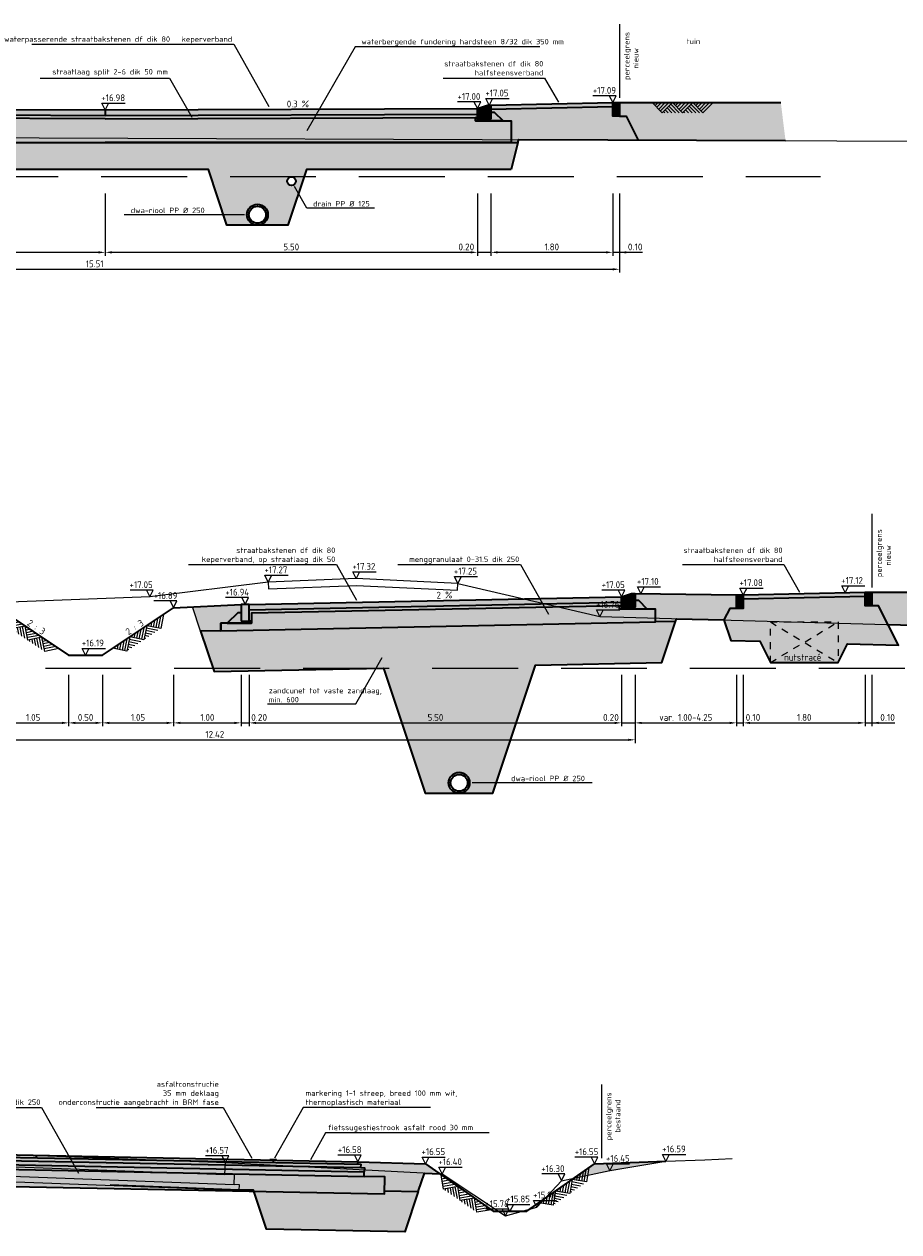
# Model space of a CAD drawing. Header units: metres. Extents: x 174255 to 175175, y 462028 to 462911.
# Tile 105 of 256: x 175034 to 175047, y 462222 to 462240. Entities that reach past the tile are written whole.
import ezdxf

# ---------------------------------------------------------------- set-up
doc = ezdxf.new("R2010")
doc.units = ezdxf.units.M
for name, pattern in [('AFBREEKLIJN', [10, 7, -1.5, 0, -1.5]), ('HIDDEN2', [4.7625, 3.175, -1.5875]), ('NLCS-HIDDEN', [4, 2, -2])]:
    doc.linetypes.add(name, pattern=pattern)
doc.layers.get('Defpoints').update_dxf_attribs({"color": 6})
doc.layers.add('B-XX-AL-VERWIJZING_DOORSNEDE-GD', color=8, linetype='Continuous')
doc.layers.add('B-XX-AL-VERWIJZING_DOORSNEDE-KL-TRACE-GD', color=8, linetype='NLCS-HIDDEN')
for name, color, linetype, lineweight in [('B-XX-AL-VERWIJZING_DOORSNEDE-T20', 8, 'Continuous', 20), ('N-XX-AL-M', 10, 'Continuous', 20), ('N-XX-AL-VERWIJZING-DOORSNEDE-ARCERING-AD', 10, 'Continuous', 13), ('N-XX-AL-VERWIJZING-DOORSNEDE-ARCERING-VD', 254, 'Continuous', 13), ('N-XX-AL-VERWIJZING_DOORSNEDE-GD', 7, 'Continuous', 35), ('N-XX-AL-VERWIJZING_DOORSNEDE-T20', 7, 'Continuous', 18), ('N-XX-AL-VERWIJZING_DOORSNEDE_PERCEELGRENS-GD', 1, 'Continuous', 25)]:
    doc.layers.add(name, color=color, linetype=linetype, lineweight=lineweight)
doc.styles.add('NLCS-ISO-M50-T20', font='NLCS-ISO.ttf', dxfattribs={"height": 0.1})
doc.styles.add('Standaard50', font='isocpeur.ttf', dxfattribs={"height": 0.1})
doc.dimstyles.new('M50T20', dxfattribs={"dimtxt": 0.1, "dimasz": 0.1, "dimexe": 0.05, "dimexo": 0.1, "dimgap": 0.03, "dimtad": 1, "dimzin": 0, "dimdsep": 46, "dimtxsty": 'NLCS-ISO-M50-T20', "dimcen": 0, "dimclrd": 256, "dimclre": 256, "dimclrt": 256, "dimadec": 0, "dimazin": 0, "dimtfac": 1, "dimtix": 1, "dimtofl": 0, "dimtmove": 0, "dimatfit": 0, "dimfxl": 1, "dimtolj": 1, "dimtzin": 0, "dimlwd": -1, "dimlwe": -1, "dimarcsym": 0})

# ---------------------------------------------------------------- blocks, each defined once
blk = doc.blocks.new('mv-arcering')
for p, q in [((0.029, 0), (0.015, -0.015)), ((0.073, 0), (0.037, -0.037)), ((0.117, 0), (0.059, -0.059)), ((0.162, 0), (0.081, -0.081)), ((0.206, 0), (0.103, -0.103)), ((0.279, 0), (0.265, -0.015)), ((0.323, 0), (0.287, -0.037)), ((0.367, 0), (0.309, -0.059)), ((0.412, 0), (0.331, -0.081)), ((0.456, 0), (0.353, -0.103)), ((0.529, 0), (0.515, -0.015)), ((0.573, 0), (0.537, -0.037)), ((0.617, 0), (0.559, -0.059)), ((0.662, 0), (0.581, -0.081)), ((0.706, 0), (0.603, -0.103)), ((0.154, -0.125), (0.14, -0.11)), ((0.198, -0.125), (0.162, -0.088)), ((0.242, -0.125), (0.184, -0.066)), ((0.287, -0.125), (0.206, -0.044)), ((0.331, -0.125), (0.228, -0.022)), ((0.404, -0.125), (0.39, -0.11)), ((0.448, -0.125), (0.412, -0.088)), ((0.492, -0.125), (0.434, -0.066)), ((0.537, -0.125), (0.456, -0.044)), ((0.581, -0.125), (0.478, -0.022))]:
    blk.add_line(p, q)
for points in [[(0.25, 0), (0.125, -0.125), (0, 0)], [(0.5, 0), (0.375, -0.125), (0.25, 0)], [(0.75, 0), (0.625, -0.125), (0.5, 0)]]:
    blk.add_lwpolyline(points)
blk = doc.blocks.new('*D26')
at = {"layer": 'Defpoints', "color": 0, "transparency": 16777216}
for p in [(175033.623, 462230.607), (175034.673, 462230.607), (175034.673, 462229.797)]:
    blk.add_point(p, dxfattribs=at)
at = {"layer": 'N-XX-AL-M', "transparency": 16777216}
for p, q in [((175033.623, 462230.507), (175033.623, 462229.747)), ((175034.673, 462230.507), (175034.673, 462229.747)), ((175033.723, 462229.797), (175034.573, 462229.797))]:
    blk.add_line(p, q, dxfattribs=at)
for points in [[(175033.723, 462229.813), (175033.723, 462229.78), (175033.623, 462229.797)], [(175034.573, 462229.813), (175034.573, 462229.78), (175034.673, 462229.797)]]:
    blk.add_solid(points, dxfattribs=at)
at = {"layer": 'N-XX-AL-M', "transparency": 16777216, "insert": (175034.148, 462229.877), "char_height": 0.1, "attachment_point": 5, "style": 'NLCS-ISO-M50-T20'}
blk.add_mtext('\\A1;1.05', dxfattribs=at)
blk = doc.blocks.new('*D27')
at = {"layer": 'Defpoints', "color": 0, "transparency": 16777216}
for p in [(175034.673, 462230.607), (175035.173, 462230.607), (175035.173, 462229.797)]:
    blk.add_point(p, dxfattribs=at)
at = {"layer": 'N-XX-AL-M', "transparency": 16777216}
for p, q in [((175034.673, 462230.507), (175034.673, 462229.747)), ((175035.173, 462230.507), (175035.173, 462229.747)), ((175034.773, 462229.797), (175035.073, 462229.797))]:
    blk.add_line(p, q, dxfattribs=at)
for points in [[(175034.773, 462229.813), (175034.773, 462229.78), (175034.673, 462229.797)], [(175035.073, 462229.813), (175035.073, 462229.78), (175035.173, 462229.797)]]:
    blk.add_solid(points, dxfattribs=at)
at = {"layer": 'N-XX-AL-M', "transparency": 16777216, "insert": (175034.923, 462229.877), "char_height": 0.1, "attachment_point": 5, "style": 'NLCS-ISO-M50-T20'}
blk.add_mtext('\\A1;0.50', dxfattribs=at)
blk = doc.blocks.new('*D28')
at = {"layer": 'Defpoints', "color": 0, "transparency": 16777216}
for p in [(175035.173, 462230.607), (175036.223, 462230.607), (175036.223, 462229.797)]:
    blk.add_point(p, dxfattribs=at)
at = {"layer": 'N-XX-AL-M', "transparency": 16777216}
for p, q in [((175035.173, 462230.507), (175035.173, 462229.747)), ((175036.223, 462230.507), (175036.223, 462229.747)), ((175035.273, 462229.797), (175036.123, 462229.797))]:
    blk.add_line(p, q, dxfattribs=at)
for points in [[(175035.273, 462229.813), (175035.273, 462229.78), (175035.173, 462229.797)], [(175036.123, 462229.813), (175036.123, 462229.78), (175036.223, 462229.797)]]:
    blk.add_solid(points, dxfattribs=at)
at = {"layer": 'N-XX-AL-M', "transparency": 16777216, "insert": (175035.698, 462229.877), "char_height": 0.1, "attachment_point": 5, "style": 'NLCS-ISO-M50-T20'}
blk.add_mtext('\\A1;1.05', dxfattribs=at)
blk = doc.blocks.new('*D29')
at = {"layer": 'Defpoints', "color": 0, "transparency": 16777216}
for p in [(175036.223, 462230.607), (175037.223, 462230.607), (175037.223, 462229.797)]:
    blk.add_point(p, dxfattribs=at)
at = {"layer": 'N-XX-AL-M', "transparency": 16777216}
for p, q in [((175036.223, 462230.507), (175036.223, 462229.747)), ((175037.223, 462230.507), (175037.223, 462229.747)), ((175036.323, 462229.797), (175037.123, 462229.797))]:
    blk.add_line(p, q, dxfattribs=at)
for points in [[(175036.323, 462229.813), (175036.323, 462229.78), (175036.223, 462229.797)], [(175037.123, 462229.813), (175037.123, 462229.78), (175037.223, 462229.797)]]:
    blk.add_solid(points, dxfattribs=at)
at = {"layer": 'N-XX-AL-M', "transparency": 16777216, "insert": (175036.723, 462229.877), "char_height": 0.1, "attachment_point": 5, "style": 'NLCS-ISO-M50-T20'}
blk.add_mtext('\\A1;1.00', dxfattribs=at)
blk = doc.blocks.new('*D30')
at = {"layer": 'Defpoints', "color": 0, "transparency": 16777216}
for p in [(175037.343, 462230.607), (175042.843, 462230.607), (175042.843, 462229.797)]:
    blk.add_point(p, dxfattribs=at)
at = {"layer": 'N-XX-AL-M', "transparency": 16777216}
for p, q in [((175037.343, 462230.507), (175037.343, 462229.747)), ((175042.843, 462230.507), (175042.843, 462229.747)), ((175037.443, 462229.797), (175042.743, 462229.797))]:
    blk.add_line(p, q, dxfattribs=at)
for points in [[(175037.443, 462229.813), (175037.443, 462229.78), (175037.343, 462229.797)], [(175042.743, 462229.813), (175042.743, 462229.78), (175042.843, 462229.797)]]:
    blk.add_solid(points, dxfattribs=at)
at = {"layer": 'N-XX-AL-M', "transparency": 16777216, "insert": (175040.093, 462229.877), "char_height": 0.1, "attachment_point": 5, "style": 'NLCS-ISO-M50-T20'}
blk.add_mtext('\\A1;5.50', dxfattribs=at)
blk = doc.blocks.new('*D33')
at = {"layer": 'Defpoints', "color": 0, "transparency": 16777216}
for p in [(175030.623, 462230.607), (175043.043, 462230.607), (175043.043, 462229.547)]:
    blk.add_point(p, dxfattribs=at)
at = {"layer": 'N-XX-AL-M', "transparency": 16777216}
for p, q in [((175030.623, 462230.507), (175030.623, 462229.497)), ((175043.043, 462230.507), (175043.043, 462229.497)), ((175030.723, 462229.547), (175042.943, 462229.547))]:
    blk.add_line(p, q, dxfattribs=at)
for points in [[(175030.723, 462229.563), (175030.723, 462229.53), (175030.623, 462229.547)], [(175042.943, 462229.563), (175042.943, 462229.53), (175043.043, 462229.547)]]:
    blk.add_solid(points, dxfattribs=at)
at = {"layer": 'N-XX-AL-M', "transparency": 16777216, "insert": (175036.833, 462229.627), "char_height": 0.1, "attachment_point": 5, "style": 'NLCS-ISO-M50-T20'}
blk.add_mtext('\\A1;12.42', dxfattribs=at)
blk = doc.blocks.new('*D46')
at = {"layer": 'Defpoints', "color": 0, "transparency": 16777216}
for p in [(175030.713, 462237.715), (175035.213, 462237.715), (175035.213, 462236.745)]:
    blk.add_point(p, dxfattribs=at)
at = {"layer": 'N-XX-AL-M', "transparency": 16777216}
for p, q in [((175030.713, 462237.615), (175030.713, 462236.695)), ((175035.213, 462237.615), (175035.213, 462236.695)), ((175030.813, 462236.745), (175035.113, 462236.745))]:
    blk.add_line(p, q, dxfattribs=at)
for points in [[(175030.813, 462236.761), (175030.813, 462236.728), (175030.713, 462236.745)], [(175035.113, 462236.761), (175035.113, 462236.728), (175035.213, 462236.745)]]:
    blk.add_solid(points, dxfattribs=at)
at = {"layer": 'N-XX-AL-M', "transparency": 16777216, "insert": (175032.963, 462236.825), "char_height": 0.1, "attachment_point": 5, "style": 'NLCS-ISO-M50-T20'}
blk.add_mtext('\\A1;4.50', dxfattribs=at)
blk = doc.blocks.new('*D47')
at = {"layer": 'Defpoints', "color": 0, "transparency": 16777216}
for p in [(175035.213, 462237.715), (175040.713, 462237.715), (175040.713, 462236.745)]:
    blk.add_point(p, dxfattribs=at)
at = {"layer": 'N-XX-AL-M', "transparency": 16777216}
for p, q in [((175035.213, 462237.615), (175035.213, 462236.695)), ((175040.713, 462237.615), (175040.713, 462236.695)), ((175035.313, 462236.745), (175040.613, 462236.745))]:
    blk.add_line(p, q, dxfattribs=at)
for points in [[(175035.313, 462236.761), (175035.313, 462236.728), (175035.213, 462236.745)], [(175040.613, 462236.761), (175040.613, 462236.728), (175040.713, 462236.745)]]:
    blk.add_solid(points, dxfattribs=at)
at = {"layer": 'N-XX-AL-M', "transparency": 16777216, "insert": (175037.963, 462236.825), "char_height": 0.1, "attachment_point": 5, "style": 'NLCS-ISO-M50-T20'}
blk.add_mtext('\\A1;5.50', dxfattribs=at)
blk = doc.blocks.new('*D48')
at = {"layer": 'Defpoints', "color": 0, "transparency": 16777216}
for p in [(175040.913, 462237.715), (175042.713, 462237.715), (175042.713, 462236.745)]:
    blk.add_point(p, dxfattribs=at)
at = {"layer": 'N-XX-AL-M', "transparency": 16777216}
for p, q in [((175040.913, 462237.615), (175040.913, 462236.695)), ((175042.713, 462237.615), (175042.713, 462236.695)), ((175041.013, 462236.745), (175042.613, 462236.745))]:
    blk.add_line(p, q, dxfattribs=at)
for points in [[(175041.013, 462236.761), (175041.013, 462236.728), (175040.913, 462236.745)], [(175042.613, 462236.761), (175042.613, 462236.728), (175042.713, 462236.745)]]:
    blk.add_solid(points, dxfattribs=at)
at = {"layer": 'N-XX-AL-M', "transparency": 16777216, "insert": (175041.813, 462236.825), "char_height": 0.1, "attachment_point": 5, "style": 'NLCS-ISO-M50-T20'}
blk.add_mtext('\\A1;1.80', dxfattribs=at)
blk = doc.blocks.new('*D49')
at = {"layer": 'Defpoints', "color": 0, "transparency": 16777216}
for p in [(175027.303, 462237.715), (175042.813, 462237.715), (175042.813, 462236.495)]:
    blk.add_point(p, dxfattribs=at)
at = {"layer": 'N-XX-AL-M', "transparency": 16777216}
for p, q in [((175027.303, 462237.615), (175027.303, 462236.445)), ((175042.813, 462237.615), (175042.813, 462236.445)), ((175027.403, 462236.495), (175042.713, 462236.495))]:
    blk.add_line(p, q, dxfattribs=at)
for points in [[(175027.403, 462236.511), (175027.403, 462236.478), (175027.303, 462236.495)], [(175042.713, 462236.511), (175042.713, 462236.478), (175042.813, 462236.495)]]:
    blk.add_solid(points, dxfattribs=at)
at = {"layer": 'N-XX-AL-M', "transparency": 16777216, "insert": (175035.058, 462236.575), "char_height": 0.1, "attachment_point": 5, "style": 'NLCS-ISO-M50-T20'}
blk.add_mtext('\\A1;15.51', dxfattribs=at)
blk = doc.blocks.new('*D102')
at = {"layer": 'Defpoints', "color": 0, "transparency": 16777216}
for p in [(175043.043, 462230.607), (175044.543, 462230.607), (175044.543, 462229.797)]:
    blk.add_point(p, dxfattribs=at)
at = {"layer": 'N-XX-AL-M', "transparency": 16777216}
for p, q in [((175043.043, 462230.507), (175043.043, 462229.747)), ((175044.543, 462230.507), (175044.543, 462229.747)), ((175043.143, 462229.797), (175044.443, 462229.797))]:
    blk.add_line(p, q, dxfattribs=at)
for points in [[(175043.143, 462229.813), (175043.143, 462229.78), (175043.043, 462229.797)], [(175044.443, 462229.813), (175044.443, 462229.78), (175044.543, 462229.797)]]:
    blk.add_solid(points, dxfattribs=at)
at = {"layer": 'N-XX-AL-M', "transparency": 16777216, "insert": (175043.793, 462229.877), "char_height": 0.1, "width": 0.91989, "attachment_point": 5, "style": 'NLCS-ISO-M50-T20'}
blk.add_mtext('\\A1;var. 1.00-4.25', dxfattribs=at)
blk = doc.blocks.new('*D103')
at = {"layer": 'Defpoints', "color": 0, "transparency": 16777216}
for p in [(175044.643, 462230.607), (175046.443, 462230.607), (175046.443, 462229.797)]:
    blk.add_point(p, dxfattribs=at)
at = {"layer": 'N-XX-AL-M', "transparency": 16777216}
for p, q in [((175044.643, 462230.507), (175044.643, 462229.747)), ((175046.443, 462230.507), (175046.443, 462229.747)), ((175044.743, 462229.797), (175046.343, 462229.797))]:
    blk.add_line(p, q, dxfattribs=at)
for points in [[(175044.743, 462229.813), (175044.743, 462229.78), (175044.643, 462229.797)], [(175046.343, 462229.813), (175046.343, 462229.78), (175046.443, 462229.797)]]:
    blk.add_solid(points, dxfattribs=at)
at = {"layer": 'N-XX-AL-M', "transparency": 16777216, "insert": (175045.543, 462229.877), "char_height": 0.1, "attachment_point": 5, "style": 'NLCS-ISO-M50-T20'}
blk.add_mtext('\\A1;1.80', dxfattribs=at)

msp = doc.modelspace()

# ---------------------------------------------------------------- hatches: boundary and pattern name
at = {"layer": 'N-XX-AL-VERWIJZING-DOORSNEDE-ARCERING-VD'}
h = msp.add_hatch(color=256, dxfattribs=at)
h.dxf.hatch_style = 1
h.paths.add_polyline_path([(175040.713, 462238.867), (175040.863, 462238.917), (175040.913, 462238.917), (175040.913, 462238.717), (175040.713, 462238.717)])
h = msp.add_hatch(color=252, dxfattribs=at)
h.dxf.hatch_style = 1
h.paths.add_polyline_path([(175042.713, 462238.957), (175040.913, 462238.917), (175040.913, 462238.857), (175042.713, 462238.897)])
h = msp.add_hatch(color=121, dxfattribs=at)
h.dxf.hatch_style = 1
h.paths.add_polyline_path([(175042.713, 462238.897), (175040.913, 462238.857), (175040.913, 462238.817), (175040.963, 462238.817), (175041.093, 462238.687), (175041.213, 462238.687), (175041.213, 462238.367), (175041.313, 462238.367), (175041.324, 462238.409), (175043.09, 462238.403), (175042.913, 462238.757), (175042.813, 462238.757), (175042.713, 462238.757)])
h = msp.add_hatch(color=256, dxfattribs=at)
h.dxf.hatch_style = 1
h.paths.add_polyline_path([(175042.813, 462238.957), (175042.713, 462238.957), (175042.713, 462238.757), (175042.813, 462238.757)])
h = msp.add_hatch(color=115, dxfattribs=at)
h.dxf.hatch_style = 1
h.paths.add_polyline_path([(175045.197, 462238.957), (175042.813, 462238.957), (175042.813, 462238.757), (175042.913, 462238.757), (175043.09, 462238.403), (175045.267, 462238.394)])
h = msp.add_hatch(color=41, dxfattribs=at)
h.dxf.hatch_style = 1
h.paths.add_polyline_path([(175035.213, 462238.717), (175030.743, 462238.736), (175030.743, 462238.687), (175030.213, 462238.687), (175030.213, 462238.367), (175035.213, 462238.367)], flags=17)
h = msp.add_hatch(color=141, dxfattribs=at)
h.dxf.hatch_style = 1
h.paths.add_polyline_path([(175035.213, 462238.847), (175030.713, 462238.867), (175030.713, 462238.787), (175035.213, 462238.767)])
h = msp.add_hatch(color=121, dxfattribs=at)
h.dxf.hatch_style = 1
h.paths.add_polyline_path([(175040.713, 462238.787), (175035.213, 462238.767), (175030.713, 462238.787), (175030.713, 462238.717), (175030.743, 462238.717), (175030.743, 462238.736), (175035.213, 462238.717), (175040.683, 462238.736), (175040.713, 462238.736)])
h = msp.add_hatch(color=59, dxfattribs=at)
h.dxf.hatch_style = 1
h.paths.add_polyline_path([(175040.713, 462238.867), (175035.213, 462238.847), (175035.213, 462238.767), (175040.713, 462238.787)])
h = msp.add_hatch(color=41, dxfattribs=at)
h.dxf.hatch_style = 1
h.paths.add_polyline_path([(175041.213, 462238.687), (175040.683, 462238.687), (175040.683, 462238.736), (175035.213, 462238.717), (175035.213, 462238.367), (175041.213, 462238.367)], flags=17)
h = msp.add_hatch(color=252, dxfattribs=at)
h.dxf.hatch_style = 1
h.paths.add_polyline_path([(175040.963, 462238.817), (175040.913, 462238.817), (175040.913, 462238.717), (175040.713, 462238.717), (175040.713, 462238.736), (175040.683, 462238.736), (175040.683, 462238.687), (175041.093, 462238.687)])
h = msp.add_hatch(color=121, dxfattribs=at)
h.dxf.hatch_style = 1
h.paths.add_polyline_path([(175041.313, 462238.367), (175030.113, 462238.367), (175030.004, 462238.149), (175030.065, 462237.967), (175036.739, 462237.967), (175037.013, 462237.145), (175037.463, 462237.145, -0.414214), (175037.308, 462237.3, -1), (175037.618, 462237.3, -0.414214), (175037.463, 462237.145), (175037.913, 462237.145), (175038.187, 462237.967), (175041.213, 462237.967)])
h.paths.add_polyline_path([(175038.029, 462237.795, -1), (175037.904, 462237.795, -1)], flags=16)
h = msp.add_hatch(color=59, dxfattribs=at)
h.dxf.hatch_style = 1
h.paths.add_polyline_path([(175042.843, 462231.577), (175042.843, 462231.657), (175037.343, 462231.547), (175037.343, 462231.467)])
h = msp.add_hatch(color=121, dxfattribs=at)
h.dxf.hatch_style = 1
h.paths.add_polyline_path([(175042.813, 462231.526), (175042.843, 462231.526), (175042.843, 462231.577), (175037.343, 462231.467), (175037.343, 462231.297), (175037.373, 462231.297), (175037.373, 462231.417)])
h = msp.add_hatch(color=252, dxfattribs=at)
h.dxf.hatch_style = 1
h.paths.add_polyline_path([(175043.093, 462231.607), (175043.043, 462231.607), (175043.043, 462231.507), (175042.843, 462231.507), (175042.843, 462231.526), (175042.813, 462231.526), (175042.813, 462231.477), (175043.223, 462231.477)])
h = msp.add_hatch(color=256, dxfattribs=at)
h.dxf.hatch_style = 1
h.paths.add_polyline_path([(175042.843, 462231.657), (175042.993, 462231.707), (175043.043, 462231.707), (175043.043, 462231.507), (175042.843, 462231.507)])
h = msp.add_hatch(color=115, dxfattribs=at)
h.dxf.hatch_style = 1
h.paths.add_polyline_path([(175044.443, 462231.487), (175044.543, 462231.487), (175044.543, 462231.687), (175043.043, 462231.707), (175043.043, 462231.607), (175043.093, 462231.607), (175043.223, 462231.477), (175043.343, 462231.477), (175043.343, 462231.287), (175043.643, 462231.293), (175043.657, 462231.335), (175044.357, 462231.316)])
h = msp.add_hatch(color=121, dxfattribs=at)
h.dxf.hatch_style = 1
h.paths.add_polyline_path([(175046.643, 462231.527), (175046.543, 462231.527), (175046.443, 462231.527), (175046.443, 462231.667), (175044.643, 462231.627), (175044.643, 462231.487), (175044.543, 462231.487), (175044.443, 462231.487), (175044.357, 462231.316), (175044.389, 462231.221), (175044.458, 462231.013), (175044.886, 462231.001), (175045.043, 462230.687), (175046.043, 462230.687), (175046.182, 462230.965), (175046.934, 462230.944)])
h = msp.add_hatch(color=256, dxfattribs=at)
h.dxf.hatch_style = 1
h.paths.add_polyline_path([(175044.643, 462231.687), (175044.543, 462231.687), (175044.543, 462231.487), (175044.643, 462231.487)])
h = msp.add_hatch(color=252, dxfattribs=at)
h.dxf.hatch_style = 1
h.paths.add_polyline_path([(175046.443, 462231.727), (175044.643, 462231.687), (175044.643, 462231.627), (175046.443, 462231.667)])
h = msp.add_hatch(color=256, dxfattribs=at)
h.dxf.hatch_style = 1
h.paths.add_polyline_path([(175046.543, 462231.727), (175046.443, 462231.727), (175046.443, 462231.527), (175046.543, 462231.527)])
h = msp.add_hatch(color=115, dxfattribs=at)
h.dxf.hatch_style = 1
h.paths.add_polyline_path([(175048.481, 462231.727), (175046.543, 462231.727), (175046.543, 462231.527), (175046.643, 462231.527), (175046.782, 462231.249), (175048.684, 462231.196)])
h = msp.add_hatch(color=115, dxfattribs=at)
h.dxf.hatch_style = 1
h.paths.add_polyline_path([(175037.223, 462231.547), (175036.503, 462231.511), (175036.623, 462231.152), (175036.923, 462231.158), (175036.923, 462231.267), (175037.018, 462231.267), (175037.173, 462231.422), (175037.223, 462231.422)])
h = msp.add_hatch(color=41, dxfattribs=at)
h.dxf.hatch_style = 1
h.paths.add_polyline_path([(175043.343, 462231.477), (175042.813, 462231.477), (175042.813, 462231.526), (175037.373, 462231.417), (175037.373, 462231.267), (175037.018, 462231.267), (175036.923, 462231.267), (175036.923, 462231.158), (175043.343, 462231.287)])
h = msp.add_hatch(color=252, dxfattribs=at)
h.dxf.hatch_style = 1
h.paths.add_polyline_path([(175037.223, 462231.422), (175037.173, 462231.422), (175037.018, 462231.267), (175037.373, 462231.267), (175037.373, 462231.297), (175037.343, 462231.297), (175037.223, 462231.297)])
h = msp.add_hatch(color=256, dxfattribs=at)
h.dxf.hatch_style = 1
h.paths.add_polyline_path([(175037.343, 462231.547), (175037.223, 462231.547), (175037.223, 462231.297), (175037.343, 462231.297)])
h = msp.add_hatch(color=121, dxfattribs=at)
h.dxf.hatch_style = 1
edge = h.paths.add_edge_path()
edge.add_line((175041.574, 462230.651), (175043.441, 462230.688))
edge.add_line((175043.441, 462230.688), (175043.643, 462231.293))
edge.add_line((175043.643, 462231.293), (175043.343, 462231.287))
edge.add_line((175043.343, 462231.287), (175036.923, 462231.158))
edge.add_line((175036.923, 462231.158), (175036.623, 462231.152))
edge.add_line((175036.623, 462231.152), (175036.822, 462230.556))
edge.add_line((175036.822, 462230.556), (175039.326, 462230.606))
edge.add_line((175039.326, 462230.606), (175039.943, 462228.757))
edge.add_line((175039.943, 462228.757), (175040.443, 462228.757))
edge.add_arc((175040.443, 462228.912), 0.155, 180, 270, ccw=False)
edge.add_arc((175040.443, 462228.912), 0.155, 0, 180, ccw=False)
edge.add_arc((175040.443, 462228.912), 0.155, -90, 0, ccw=False)
edge.add_line((175040.443, 462228.757), (175040.943, 462228.757))
edge.add_line((175040.943, 462228.757), (175041.574, 462230.651))
h = msp.add_hatch(color=11, dxfattribs=at)
h.dxf.hatch_style = 1
h.paths.add_polyline_path([(175034.194, 462223.411), (175032.945, 462223.436), (175032.945, 462223.401), (175034.194, 462223.376)])
h = msp.add_hatch(color=253, dxfattribs=at)
h.dxf.hatch_style = 1
h.paths.add_polyline_path([(175038.994, 462223.28), (175032.965, 462223.4), (175032.964, 462223.235), (175032.964, 462223.22), (175039.04, 462223.099), (175039.043, 462223.229), (175038.993, 462223.23)])
h = msp.add_hatch(color=252, dxfattribs=at)
h.dxf.hatch_style = 1
h.paths.add_polyline_path([(175034.194, 462223.411), (175034.194, 462223.376), (175037.694, 462223.306), (175037.694, 462223.341)])
h = msp.add_hatch(color=41, dxfattribs=at)
h.dxf.hatch_style = 1
h.paths.add_polyline_path([(175039.344, 462223.093), (175039.04, 462223.099), (175032.964, 462223.22), (175032.964, 462223.235), (175032.344, 462223.248), (175032.339, 462222.983), (175039.339, 462222.843)])
h = msp.add_hatch(color=11, dxfattribs=at)
h.dxf.hatch_style = 1
h.paths.add_polyline_path([(175037.694, 462223.341), (175037.694, 462223.306), (175038.944, 462223.281), (175038.945, 462223.316)])
h = msp.add_hatch(color=115, dxfattribs=at)
h.dxf.hatch_style = 1
h.paths.add_polyline_path([(175039.93, 462223.15), (175040.156, 462223.138), (175039.945, 462223.286), (175038.945, 462223.316), (175038.944, 462223.281), (175038.994, 462223.28), (175038.993, 462223.23), (175039.043, 462223.229), (175039.04, 462223.099), (175039.344, 462223.093), (175039.34, 462222.888), (175039.84, 462222.878)])
h = msp.add_hatch(color=115, dxfattribs=at)
h.dxf.hatch_style = 1
h.paths.add_polyline_path([(175043.499, 462223.326), (175042.445, 462223.286), (175042.144, 462223.075)])
h = msp.add_hatch(color=121, dxfattribs=at)
h.dxf.hatch_style = 1
h.paths.add_polyline_path([(175039.84, 462222.878), (175039.34, 462222.888), (175039.339, 462222.843), (175037.411, 462222.881), (175037.597, 462222.322), (175039.641, 462222.282)])

# ---------------------------------------------------------------- linework, layer by layer
at = {"flags": 128}
msp.add_lwpolyline([(175036.623, 462231.152), (175036.503, 462231.511)], dxfattribs=at)
at = {"layer": 'B-XX-AL-VERWIJZING_DOORSNEDE-GD', "linetype": 'HIDDEN2', "ltscale": 0.4}
for p, q in [((175025.628, 462237.867), (175045.786, 462237.867)), ((175024.804, 462230.607), (175049.557, 462230.607))]:
    msp.add_line(p, q, dxfattribs=at)
at = {"layer": 'B-XX-AL-VERWIJZING_DOORSNEDE-GD'}
for points in [[(175009.303, 462238.487), (175031.613, 462238.447), (175057.813, 462238.347)], [(175037.623, 462231.877), (175035.873, 462231.657), (175030.823, 462231.467), (175019.873, 462231.267)], [(175040.423, 462231.857), (175042.523, 462231.367), (175050.823, 462231.137)]]:
    msp.add_lwpolyline(points, dxfattribs=at)
msp.add_lwpolyline([(175037.627, 462231.777), (175038.922, 462231.827), (175040.418, 462231.757), (175040.423, 462231.857), (175038.923, 462231.927), (175037.623, 462231.877)], close=True, dxfattribs=at)
at = {"layer": 'B-XX-AL-VERWIJZING_DOORSNEDE-GD', "flags": 128}
for points in [[(175026.493, 462223.446), (175028.03, 462223.446), (175028.654, 462222.966), (175029.334, 462222.966), (175029.722, 462223.506), (175031.344, 462223.516), (175036.989, 462223.306), (175040.194, 462223.136), (175041.129, 462222.516), (175041.591, 462222.646), (175041.957, 462223.036), (175042.669, 462223.186), (175043.499, 462223.326), (175044.073, 462223.347), (175044.48, 462223.363)], [(175031.344, 462223.516), (175031.341, 462223.336), (175036.983, 462223.126), (175036.989, 462223.306)], [(175031.199, 462223.201), (175031.119, 462223.204), (175031.118, 462223.124), (175037.194, 462222.898), (175037.197, 462222.978), (175037.117, 462222.981)], [(175031.341, 462223.336), (175031.201, 462223.341), (175031.199, 462223.201), (175037.117, 462222.981), (175037.123, 462223.121), (175036.983, 462223.126)]]:
    msp.add_lwpolyline(points, dxfattribs=at)
at = {"layer": 'B-XX-AL-VERWIJZING_DOORSNEDE-KL-TRACE-GD', "ltscale": 0.05, "flags": 128}
msp.add_lwpolyline([(175046.043, 462230.687), (175045.043, 462230.687), (175045.043, 462231.287), (175046.043, 462231.287)], close=True, dxfattribs=at)
for points in [[(175045.043, 462231.287), (175046.043, 462230.687)], [(175045.043, 462230.687), (175046.043, 462231.287)]]:
    msp.add_lwpolyline(points, dxfattribs=at)
at = {"layer": 'B-XX-AL-VERWIJZING_DOORSNEDE-T20'}
for points in [[(175037.673, 462231.977), (175037.623, 462231.877), (175037.573, 462231.977), (175037.916, 462231.977)], [(175038.973, 462232.027), (175038.923, 462231.927), (175038.873, 462232.027), (175039.216, 462232.027)], [(175040.473, 462231.957), (175040.423, 462231.857), (175040.373, 462231.957), (175040.716, 462231.957)], [(175035.823, 462231.757), (175035.873, 462231.657), (175035.923, 462231.757), (175035.58, 462231.757)], [(175042.573, 462231.467), (175042.523, 462231.367), (175042.473, 462231.467), (175042.816, 462231.467)], [(175036.939, 462223.406), (175036.989, 462223.306), (175037.039, 462223.406), (175036.696, 462223.406)], [(175043.549, 462223.426), (175043.499, 462223.326), (175043.449, 462223.426), (175043.792, 462223.426)], [(175040.244, 462223.236), (175040.194, 462223.136), (175040.144, 462223.236), (175040.487, 462223.236)], [(175042.719, 462223.286), (175042.669, 462223.186), (175042.619, 462223.286), (175042.962, 462223.286)], [(175041.907, 462223.136), (175041.957, 462223.036), (175042.007, 462223.136), (175041.665, 462223.136)], [(175041.641, 462222.746), (175041.591, 462222.646), (175041.541, 462222.746), (175041.884, 462222.746)], [(175041.079, 462222.616), (175041.129, 462222.516), (175041.179, 462222.616), (175040.836, 462222.616)]]:
    msp.add_lwpolyline(points, dxfattribs=at)
at = {"layer": 'N-XX-AL-M'}
for p, q in [((175040.713, 462236.745), (175040.913, 462236.745)), ((175042.713, 462236.745), (175043.151, 462236.745)), ((175037.223, 462229.797), (175037.343, 462229.797)), ((175042.843, 462229.797), (175043.043, 462229.797)), ((175044.543, 462229.797), (175044.643, 462229.797)), ((175046.443, 462229.797), (175046.881, 462229.797))]:
    msp.add_line(p, q, dxfattribs=at)
at = {"layer": 'N-XX-AL-M', "flags": 128}
msp.add_lwpolyline([(175046.543, 462230.505), (175046.543, 462229.747)], dxfattribs=at)
at = {"layer": 'N-XX-AL-M'}
for points in [[(175042.913, 462236.728), (175042.913, 462236.761), (175042.813, 462236.745)], [(175046.643, 462229.78), (175046.643, 462229.813), (175046.543, 462229.797)]]:
    msp.add_solid(points, dxfattribs=at)
at = {"layer": 'N-XX-AL-VERWIJZING_DOORSNEDE-GD'}
for p, q in [((175040.913, 462238.917), (175042.713, 462238.957)), ((175040.913, 462238.857), (175042.713, 462238.897)), ((175030.713, 462238.867), (175035.213, 462238.847)), ((175030.713, 462238.787), (175035.213, 462238.767)), ((175035.213, 462238.847), (175040.713, 462238.867)), ((175035.213, 462238.847), (175035.213, 462238.767)), ((175035.213, 462238.767), (175040.713, 462238.787)), ((175037.343, 462231.547), (175042.843, 462231.657)), ((175037.343, 462231.467), (175042.843, 462231.577))]:
    msp.add_line(p, q, dxfattribs=at)
msp.add_lwpolyline([(175040.913, 462238.917), (175040.913, 462238.717), (175040.713, 462238.717), (175040.713, 462238.867), (175040.863, 462238.917)], close=True, dxfattribs=at)
for points in [[(175042.813, 462238.957), (175042.813, 462238.757), (175042.713, 462238.757), (175042.713, 462238.957), (175042.813, 462238.957)], [(175042.813, 462238.957), (175045.197, 462238.957)], [(175035.213, 462238.717), (175030.743, 462238.736), (175030.743, 462238.687), (175030.213, 462238.687), (175030.213, 462238.367), (175035.213, 462238.367)], [(175035.213, 462238.717), (175040.683, 462238.736), (175040.683, 462238.687), (175041.213, 462238.687), (175041.213, 462238.367), (175035.213, 462238.367)], [(175041.213, 462237.967), (175038.187, 462237.967), (175037.913, 462237.145), (175037.013, 462237.145), (175036.739, 462237.967), (175030.065, 462237.967), (175030.004, 462238.149), (175030.113, 462238.367), (175041.313, 462238.367), (175041.213, 462237.967)], [(175044.643, 462231.687), (175044.643, 462231.487), (175044.543, 462231.487), (175044.543, 462231.687), (175044.643, 462231.687)], [(175046.543, 462231.727), (175046.543, 462231.527), (175046.443, 462231.527), (175046.443, 462231.727), (175046.543, 462231.727)], [(175032.945, 462223.436), (175038.945, 462223.316)], [(175032.945, 462223.401), (175038.994, 462223.28)], [(175034.194, 462223.411), (175034.194, 462223.376)], [(175032.964, 462223.22), (175032.964, 462223.235), (175032.344, 462223.248), (175032.339, 462222.983), (175039.339, 462222.843), (175039.344, 462223.093), (175039.04, 462223.099)], [(175032.964, 462223.29), (175039.042, 462223.169)], [(175032.964, 462223.22), (175039.04, 462223.099)], [(175032.965, 462223.35), (175038.993, 462223.23)], [(175038.945, 462223.316), (175039.945, 462223.286), (175040.945, 462222.586), (175041.445, 462222.586), (175042.445, 462223.286), (175043.499, 462223.326)], [(175038.993, 462223.23), (175038.994, 462223.28)], [(175039.34, 462222.888), (175039.84, 462222.878), (175039.641, 462222.282), (175037.597, 462222.322), (175037.405, 462222.898), (175037.194, 462222.898), (175035.285, 462222.969)]]:
    msp.add_lwpolyline(points, dxfattribs=at)
at = {"layer": 'N-XX-AL-VERWIJZING_DOORSNEDE-GD', "flags": 128}
for points in [[(175040.913, 462238.817), (175040.963, 462238.817), (175041.093, 462238.687), (175040.683, 462238.687), (175040.683, 462238.736), (175040.713, 462238.736)], [(175042.813, 462238.757), (175042.913, 462238.757), (175043.09, 462238.403)], [(175041.313, 462238.367), (175041.324, 462238.409), (175045.267, 462238.394)], [(175043.043, 462231.607), (175043.093, 462231.607), (175043.223, 462231.477), (175042.813, 462231.477), (175042.813, 462231.526), (175042.843, 462231.526)], [(175043.043, 462231.707), (175044.543, 462231.687)], [(175044.643, 462231.687), (175046.443, 462231.727)], [(175044.643, 462231.627), (175046.443, 462231.667)], [(175046.543, 462231.727), (175048.612, 462231.727)], [(175033.623, 462231.497), (175034.673, 462230.797), (175035.173, 462230.797), (175036.223, 462231.497)], [(175036.223, 462231.497), (175037.223, 462231.547)], [(175037.223, 462231.422), (175037.173, 462231.422), (175037.018, 462231.267), (175037.373, 462231.267), (175037.373, 462231.297), (175037.343, 462231.297)], [(175044.543, 462231.487), (175044.443, 462231.487), (175044.357, 462231.316), (175044.458, 462231.013), (175044.886, 462231.001), (175045.043, 462230.687), (175046.043, 462230.687), (175046.182, 462230.965), (175046.934, 462230.944), (175046.643, 462231.527), (175046.543, 462231.527)], [(175036.923, 462231.158), (175036.623, 462231.152), (175036.822, 462230.556), (175039.326, 462230.606), (175039.943, 462228.757), (175040.943, 462228.757), (175041.574, 462230.651), (175043.441, 462230.688), (175043.643, 462231.293), (175043.343, 462231.287)], [(175036.923, 462231.158), (175036.923, 462231.267)], [(175043.643, 462231.293), (175043.657, 462231.335), (175044.357, 462231.316)], [(175046.782, 462231.249), (175048.776, 462231.193)], [(175037.645, 462223.352), (175037.745, 462223.35)], [(175037.694, 462223.341), (175037.694, 462223.306)], [(175038.945, 462223.316), (175038.944, 462223.281)], [(175038.993, 462223.23), (175039.043, 462223.229), (175039.042, 462223.169)], [(175039.04, 462223.099), (175039.042, 462223.169)], [(175039.84, 462222.878), (175039.93, 462223.15), (175040.156, 462223.138)]]:
    msp.add_lwpolyline(points, dxfattribs=at)
for points in [[(175043.043, 462231.707), (175043.043, 462231.507), (175042.843, 462231.507), (175042.843, 462231.657), (175042.993, 462231.707)], [(175036.923, 462231.158), (175043.343, 462231.287), (175043.343, 462231.477), (175042.813, 462231.477), (175042.813, 462231.526), (175037.373, 462231.417), (175037.373, 462231.267), (175036.923, 462231.267)], [(175037.223, 462231.297), (175037.343, 462231.297), (175037.343, 462231.547), (175037.223, 462231.547)]]:
    msp.add_lwpolyline(points, close=True, dxfattribs=at)
at = {"layer": 'N-XX-AL-VERWIJZING_DOORSNEDE-GD'}
for centre, radius in [((175037.967, 462237.795), 0.0625), ((175037.463, 462237.3), 0.155), ((175037.463, 462237.3), 0.125), ((175040.443, 462228.912), 0.155), ((175040.443, 462228.912), 0.125)]:
    msp.add_circle(centre, radius, dxfattribs=at)
at = {"layer": 'N-XX-AL-VERWIJZING_DOORSNEDE-T20'}
for points in [[(175034.127, 462239.82), (175037.112, 462239.82), (175037.632, 462238.898)], [(175041.635, 462239.78), (175038.909, 462239.78), (175038.194, 462238.537)], [(175034.253, 462239.319), (175036.164, 462239.319), (175036.491, 462238.741)], [(175040.209, 462239.319), (175041.707, 462239.319), (175041.91, 462238.96)], [(175035.263, 462238.947), (175035.213, 462238.847), (175035.163, 462238.947), (175035.506, 462238.947)], [(175040.663, 462238.967), (175040.713, 462238.867), (175040.763, 462238.967), (175040.42, 462238.967)], [(175040.938, 462239.017), (175040.888, 462238.917), (175040.838, 462239.017), (175041.181, 462239.017)], [(175042.663, 462239.057), (175042.713, 462238.957), (175042.763, 462239.057), (175042.42, 462239.057)], [(175039.193, 462237.398), (175038.191, 462237.398), (175038.01, 462237.719)], [(175037.27, 462237.3), (175035.492, 462237.3)], [(175036.442, 462232.135), (175038.63, 462232.135), (175038.929, 462231.607)], [(175039.539, 462232.135), (175041.349, 462232.135), (175041.763, 462231.401)], [(175043.744, 462232.135), (175045.242, 462232.135), (175045.472, 462231.727)], [(175042.793, 462231.757), (175042.843, 462231.657), (175042.893, 462231.757), (175042.55, 462231.757)], [(175043.178, 462231.806), (175043.128, 462231.706), (175043.078, 462231.806), (175043.421, 462231.806)], [(175044.693, 462231.787), (175044.643, 462231.687), (175044.593, 462231.787), (175044.936, 462231.787)], [(175046.197, 462231.82), (175046.147, 462231.72), (175046.097, 462231.82), (175046.44, 462231.82)], [(175036.173, 462231.597), (175036.223, 462231.497), (175036.273, 462231.597), (175035.93, 462231.597)], [(175037.233, 462231.647), (175037.283, 462231.547), (175037.333, 462231.647), (175036.99, 462231.647)], [(175034.973, 462230.897), (175034.923, 462230.797), (175034.873, 462230.897), (175035.216, 462230.897)], [(175037.61, 462230.076), (175038.919, 462230.076), (175039.307, 462230.763)], [(175042.41, 462228.912), (175040.634, 462228.912)], [(175032.463, 462224.117), (175034.273, 462224.117), (175034.82, 462223.149)], [(175035.082, 462224.117), (175036.955, 462224.117), (175037.379, 462223.368)], [(175040.021, 462224.117), (175038.141, 462224.117), (175037.717, 462223.367)], [(175040.887, 462223.743), (175038.47, 462223.743), (175038.246, 462223.346)], [(175038.895, 462223.416), (175038.945, 462223.316), (175038.995, 462223.416), (175038.652, 462223.416)], [(175039.995, 462223.386), (175039.945, 462223.286), (175039.895, 462223.386), (175040.238, 462223.386)], [(175042.395, 462223.386), (175042.445, 462223.286), (175042.495, 462223.386), (175042.152, 462223.386)], [(175041.245, 462222.686), (175041.195, 462222.586), (175041.145, 462222.686), (175041.488, 462222.686)]]:
    msp.add_lwpolyline(points, dxfattribs=at)
at = {"layer": 'N-XX-AL-VERWIJZING_DOORSNEDE_PERCEELGRENS-GD', "linetype": 'AFBREEKLIJN', "lineweight": -3, "ltscale": 0.5}
for p, q in [((175042.813, 462240.114), (175042.813, 462239.028)), ((175046.543, 462232.884), (175046.543, 462231.798)), ((175042.545, 462224.457), (175042.545, 462223.371))]:
    msp.add_line(p, q, dxfattribs=at)

# ---------------------------------------------------------------- block references
at = {"layer": 'N-XX-AL-VERWIJZING-DOORSNEDE-ARCERING-AD', "xscale": 1.2, "yscale": 1.2, "zscale": 1.2}
msp.add_blockref('mv-arcering', (175043.296, 462238.957), dxfattribs=at)
for p, rotation in [((175035.327, 462230.899), 33.69006751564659), ((175033.779, 462231.393), 326.3099324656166), ((175041.624, 462222.711), 34.99202018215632), ((175040.178, 462223.123), 325.0079797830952)]:
    msp.add_blockref('mv-arcering', p, dxfattribs=dict(at, rotation=rotation))

# ---------------------------------------------------------------- texts
at = {"layer": 'B-XX-AL-VERWIJZING_DOORSNEDE-T20', "style": 'NLCS-ISO-M50-T20'}
for s, p in [('+17.32', (175038.866, 462232.057)), ('+17.27', (175037.566, 462232.007)), ('+17.25', (175040.366, 462231.987)), ('+17.05', (175035.573, 462231.787)), ('+16.76', (175042.466, 462231.497)), ('+16.59', (175043.443, 462223.456)), ('+16.57', (175036.69, 462223.436)), ('+16.45', (175042.613, 462223.316)), ('+16.40', (175040.138, 462223.266)), ('+16.30', (175041.658, 462223.166)), ('+15.91', (175041.535, 462222.776)), ('+15.78', (175040.83, 462222.646))]:
    msp.add_text(s, height=0.1, rotation=359.9944, dxfattribs=at).set_placement(p)
at = {"layer": 'B-XX-AL-VERWIJZING_DOORSNEDE-T20', "insert": (175045.247, 462230.716), "char_height": 0.1, "width": 0.6455, "attachment_point": 7, "style": 'NLCS-ISO-M50-T20'}
msp.add_mtext('\\A1;nutstracé', dxfattribs=at)
at = {"layer": 'N-XX-AL-M', "char_height": 0.1, "width": 0.23888, "attachment_point": 5, "style": 'Standaard50'}
for s, insert in [('\\A1;0.20', (175040.55, 462236.825)), ('\\A1;0.10', (175043.045, 462236.825)), ('\\A1;0.20', (175037.488, 462229.877)), ('\\A1;0.20', (175042.687, 462229.877)), ('\\A1;0.10', (175044.786, 462229.877)), ('\\A1;0.10', (175046.775, 462229.877))]:
    msp.add_mtext(s, dxfattribs=dict(at, insert=insert))
at = {"layer": 'N-XX-AL-VERWIJZING_DOORSNEDE-T20', "style": 'NLCS-ISO-M50-T20'}
for s, p in [('+16.98', (175035.156, 462238.977)), ('+17.00', (175040.419, 462238.996)), ('+17.05', (175040.831, 462239.047)), ('+17.09', (175042.419, 462239.086)), ('+17.10', (175043.071, 462231.836)), ('+17.12', (175046.09, 462231.85)), ('+16.94', (175036.989, 462231.677)), ('+17.05', (175042.549, 462231.787)), ('+17.08', (175044.586, 462231.817)), ('+16.89', (175035.929, 462231.627)), ('+16.19', (175034.866, 462230.927)), ('+16.58', (175038.651, 462223.446)), ('+16.55', (175039.888, 462223.416)), ('+16.55', (175042.151, 462223.416)), ('+15.85', (175041.138, 462222.716))]:
    msp.add_text(s, height=0.1, dxfattribs=at).set_placement(p)
for s, rotation, p in [('0.3 %%%', 0.21, (175037.897, 462238.886)), ('2 %%%', 1.15, (175040.111, 462231.632)), ('2 : 3', 326.31, (175034.05, 462231.248)), ('2 : 3', 33.69, (175035.557, 462231.089))]:
    msp.add_text(s, height=0.1, rotation=rotation, dxfattribs=at).set_placement(p)
at = {"layer": 'N-XX-AL-VERWIJZING_DOORSNEDE-T20', "char_height": 0.08, "style": 'NLCS-ISO-M50-T20'}
for s, insert, width, attachment_point in [('\\A1;waterpasserende straatbakstenen df dik 80   keperverband', (175037.09, 462239.829), 4.3192, 9), ('\\A1;waterbergende fundering hardsteen 8/32 dik 350 mm', (175038.999, 462239.792), 3.11005, 7), ('\\A1;straatlaag split 2-6 dik 50 mm ', (175036.141, 462239.347), 2.10239, 9), ('\\A1;straatbakstenen df dik 80 halfsteensverband', (175041.688, 462239.357), 1.67545, 9), ('\\A1;drain PP %%C 125', (175038.286, 462237.422), 1.32239, 7), ('\\A1;dwa-riool PP %%C 250', (175036.683, 462237.324), 1.32239, 9), ('\\A1;straatbakstenen df dik 80 \\Pkeperverband, op straatlaag dik 50', (175038.614, 462232.149), 2.24694, 9), ('\\A1;straatbakstenen df dik 80 halfsteensverband', (175045.223, 462232.172), 1.67545, 9), ('\\A1;menggranulaat 0-31.5 dik 250', (175041.332, 462232.149), 2.07692, 9), ('\\A1;zandcunet tot vaste zandlaag, min. 600', (175037.63, 462230.1), 1.48395, 7), ('\\A1;dwa-riool PP %%C 250', (175041.21, 462228.936), 1.32239, 7), ('\\A1;asfaltconstructie\\P35 mm deklaag \\Ponderconstructie aangebracht in BRM fase', (175036.893, 462224.132), 2.23518, 9), ('\\A1;markering 1-1 streep, breed 100 mm wit, thermoplastisch materiaal  ', (175038.174, 462224.132), 2.26631, 7), ('\\A1;menggranulaat 0-31.5 dik 250', (175034.256, 462224.132), 2.07692, 9), ('\\A1;fietssugestiestrook asfalt rood 30 mm ', (175038.503, 462223.758), 2.50786, 7)]:
    msp.add_mtext(s, dxfattribs=dict(at, insert=insert, width=width, attachment_point=attachment_point))
at = {"layer": 'N-XX-AL-VERWIJZING_DOORSNEDE-T20', "char_height": 0.08, "attachment_point": 7, "rotation": 90, "style": 'NLCS-ISO-M50-T20'}
for s, width, insert in [('perceelgrens\\P   nieuw', 0.80386, (175043.094, 462239.29)), ('perceelgrens\\P   nieuw', 0.80386, (175046.824, 462231.949)), ('perceelgrens\\P  bestaand', 0.9044, (175042.826, 462223.633))]:
    msp.add_mtext_dynamic_manual_height_columns(s, width=width, gutter_width=0.56, heights=[0.279], dxfattribs=dict(at, insert=insert))
at = {"layer": 'N-XX-AL-VERWIJZING_DOORSNEDE-T20', "insert": (175043.906, 462239.82), "char_height": 0.08, "attachment_point": 8, "style": 'NLCS-ISO-M50-T20'}
msp.add_mtext_dynamic_manual_height_columns('tuin', width=0.4538, gutter_width=0.103, heights=[0.168], dxfattribs=at)

# ---------------------------------------------------------------- dimensions: what is measured, and where the dimension line sits
at = {"layer": 'N-XX-AL-M'}
for base, p1, p2, picture, middle in [((175042.813, 462236.495), (175027.303, 462237.715), (175042.813, 462237.715), '*D49', (175035.058, 462236.575)), ((175035.213, 462236.745), (175030.713, 462237.715), (175035.213, 462237.715), '*D46', (175032.963, 462236.825)), ((175040.713, 462236.745), (175035.213, 462237.715), (175040.713, 462237.715), '*D47', (175037.963, 462236.825)), ((175042.713, 462236.745), (175040.913, 462237.715), (175042.713, 462237.715), '*D48', (175041.813, 462236.825)), ((175043.043, 462229.547), (175030.623, 462230.607), (175043.043, 462230.607), '*D33', (175036.833, 462229.627)), ((175034.673, 462229.797), (175033.623, 462230.607), (175034.673, 462230.607), '*D26', (175034.148, 462229.877)), ((175035.173, 462229.797), (175034.673, 462230.607), (175035.173, 462230.607), '*D27', (175034.923, 462229.877)), ((175036.223, 462229.797), (175035.173, 462230.607), (175036.223, 462230.607), '*D28', (175035.698, 462229.877)), ((175037.223, 462229.797), (175036.223, 462230.607), (175037.223, 462230.607), '*D29', (175036.723, 462229.877)), ((175042.843, 462229.797), (175037.343, 462230.607), (175042.843, 462230.607), '*D30', (175040.093, 462229.877)), ((175046.443, 462229.797), (175044.643, 462230.607), (175046.443, 462230.607), '*D103', (175045.543, 462229.877))]:
    dim = msp.add_linear_dim(base=base, p1=p1, p2=p2, angle=180, dimstyle='M50T20', dxfattribs=at)
    dim.commit()
    dim.dimension.update_dxf_attribs({"geometry": picture, "text_midpoint": middle})
dim = msp.add_linear_dim(base=(175044.543, 462229.797), p1=(175043.043, 462230.607), p2=(175044.543, 462230.607), angle=180, text='var. 1.00-4.25', dimstyle='M50T20', dxfattribs=at)
dim.commit()
dim.dimension.update_dxf_attribs({"geometry": '*D102', "text_midpoint": (175043.793, 462229.877)})

doc.saveas('drawing.dxf')
